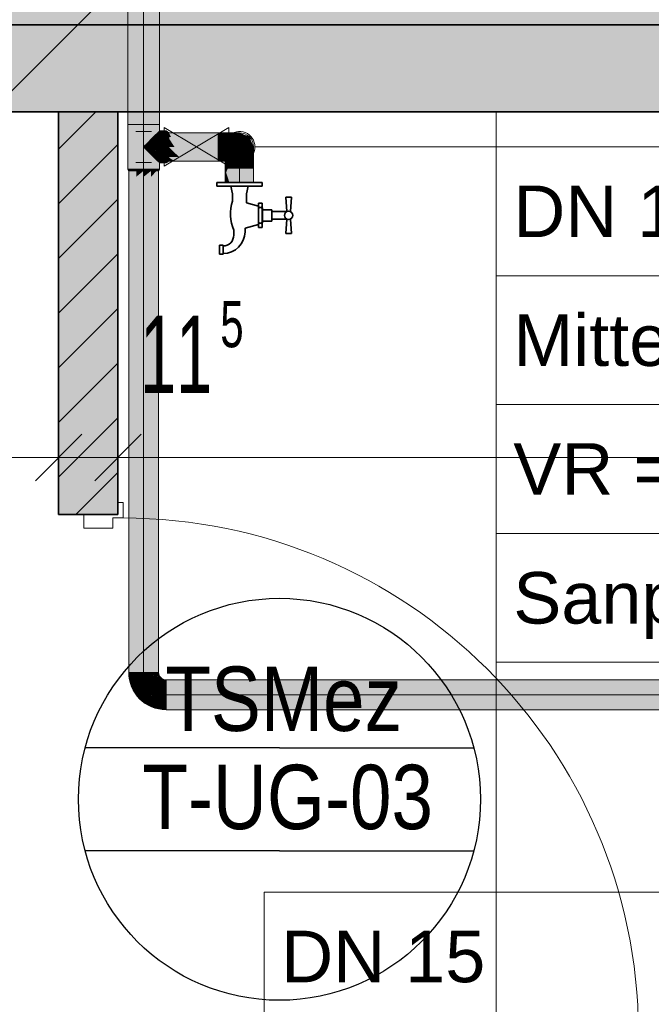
# Model space of a CAD drawing. Extents: x 69 to 739, y -141 to 453.
# Tile 37 of 48: x 256 to 281, y 255 to 293. Entities that reach past the tile are written whole.
import ezdxf
from ezdxf.lldxf.tags import DXFTag

# ---------------------------------------------------------------- set-up
doc = ezdxf.new("R2010")
doc.units = 0
doc.layers.get('0').update_dxf_attribs({"lineweight": 5})
for name, color, linetype, lineweight in [('0-Shading', 7, 'Continuous', 5), ('5_UG-BESTAND', 7, 'Continuous', 25), ('5_UG-NEU', 7, 'Continuous', 25), ('5_UG-SCHRAFF-FILL', 7, 'Continuous', 25), ('5_UG-TEXT-MASS', 7, 'Continuous', 25), ('5_UG-TÜRSTEMPEL', 7, 'Continuous', 25)]:
    doc.layers.add(name, color=color, linetype=linetype, lineweight=lineweight)
for name, color, linetype, lineweight, true_color in [('Ausgeblendet', 3, 'Continuous', 35, 0x00ff00), ('S_Einrichtung', 7, 'Continuous', 35, 0x9dff9d), ('S_Kaltwasser', 7, 'Continuous', 18, 0x006000), ('S_Kaltwasser_Beschriftung', 7, 'Continuous', 18, 0x005e00)]:
    doc.layers.add(name, color=color, linetype=linetype, lineweight=lineweight, true_color=true_color)
doc.styles.get("Standard").update_dxf_attribs({"font": 'arial.ttf'})
tags = doc.linetypes.add('STRICHPUNKT2_S5', pattern=[0.01, 0.008, -0.001, 0, -0.001]).pattern_tags.tags
tags[10:11] = [DXFTag(74, 4), DXFTag(75, 0), DXFTag(340, '0'), DXFTag(46, 1.0), DXFTag(50, 0.0), DXFTag(44, 0.0), DXFTag(45, 0.0)]
tags[8:9] = [DXFTag(74, 4), DXFTag(75, 0), DXFTag(340, '0'), DXFTag(46, 1.0), DXFTag(50, 0.0), DXFTag(44, 0.0), DXFTag(45, 0.0)]
tags[6:7] = [DXFTag(74, 4), DXFTag(75, 0), DXFTag(340, '0'), DXFTag(46, 1.0), DXFTag(50, 0.0), DXFTag(44, 0.0), DXFTag(45, 0.0)]
tags[4:5] = [DXFTag(74, 4), DXFTag(75, 0), DXFTag(340, '0'), DXFTag(46, 1.0), DXFTag(50, 0.0), DXFTag(44, 0.0), DXFTag(45, 0.0)]

# ---------------------------------------------------------------- blocks, each defined once
blk = doc.blocks.new('Shading-A06HSZP5NL', base_point=(467.527, 214.199))
at = {"layer": '0-Shading', "color": 98, "true_color": 0x005e00}
for points in [[(261.135, 289.27), (261.135, 299.703), (260.825, 289.27), (260.825, 299.272)], [(260.825, 289.27), (260.825, 299.272), (260.515, 289.27), (260.515, 298.773)], [(260.515, 287.534), (260.825, 287.534), (260.515, 289.27), (260.825, 289.27)], [(260.825, 287.534), (261.135, 287.534), (260.825, 289.27), (261.135, 289.27)], [(260.825, 287.474), (260.535, 287.474), (260.535, 287.241)], [(260.535, 286.837), (260.825, 287.241), (260.535, 287.241), (260.825, 287.474)], [(261.115, 287.474), (260.825, 287.474), (260.825, 287.241)], [(260.825, 286.837), (261.115, 287.241), (260.825, 287.241), (261.115, 287.474)], [(260.535, 286.371), (260.825, 286.837), (260.535, 286.837), (260.825, 287.241)], [(261.115, 268.009), (261.115, 287.241), (260.825, 268.009), (260.825, 286.837)], [(260.825, 268.009), (260.825, 286.837), (260.535, 268.009), (260.535, 286.371)], [(260.825, 268.009), (260.535, 268.009), (260.84, 267.78), (260.575, 267.709)], [(260.855, 267.784), (260.825, 268.009), (260.84, 267.78)], [(261.115, 268.009), (260.825, 268.009), (261.108, 267.851), (260.855, 267.784)], [(261.135, 267.859), (261.115, 268.009), (261.108, 267.851)], [(260.84, 267.78), (260.575, 267.709), (260.888, 267.543), (260.691, 267.429)], [(260.875, 267.189), (260.936, 267.4), (260.691, 267.429), (260.888, 267.543)], [(260.888, 267.543), (260.915, 267.558), (260.84, 267.78), (260.855, 267.784)], [(260.942, 267.574), (261.087, 267.702), (260.855, 267.784), (261.108, 267.851)], [(260.915, 267.558), (260.942, 267.574), (260.855, 267.784)], [(260.936, 267.4), (260.975, 267.531), (260.888, 267.543), (260.942, 267.574)], [(261.036, 267.35), (260.975, 267.531), (260.975, 267.288), (260.936, 267.4)], [(261.087, 267.702), (260.942, 267.574), (261.08, 267.654)], [(260.975, 267.531), (261.061, 267.559), (260.942, 267.574), (261.08, 267.654)], [(261.1, 267.413), (261.135, 267.583), (261.08, 267.394), (260.975, 267.531)], [(261.08, 267.394), (260.975, 267.531), (261.036, 267.35)], [(261.08, 267.654), (261.061, 267.559), (261.137, 267.594), (261.135, 267.583)], [(261.08, 267.654), (261.141, 267.689), (261.087, 267.702), (261.139, 267.747)], [(261.08, 267.654), (261.137, 267.594), (261.141, 267.689)], [(261.108, 267.851), (261.087, 267.702), (261.135, 267.859), (261.139, 267.747)], [(261.1, 267.413), (261.243, 267.557), (261.16, 267.7), (261.193, 267.719)], [(261.1, 267.413), (261.26, 267.255), (261.243, 267.557), (261.281, 267.388)], [(261.139, 267.747), (261.17, 267.775), (261.135, 267.859)], [(261.137, 267.594), (261.16, 267.7), (261.141, 267.689)], [(261.141, 267.689), (261.16, 267.7), (261.139, 267.747), (261.17, 267.775)], [(261.193, 267.719), (261.17, 267.775), (261.16, 267.7)], [(261.243, 267.557), (261.285, 267.599), (261.193, 267.719)], [(261.281, 267.388), (261.311, 267.579), (261.243, 267.557), (261.285, 267.599)], [(261.295, 267.323), (261.311, 267.579), (261.281, 267.388)], [(261.545, 267.449), (261.405, 267.507), (261.29, 267.243), (261.295, 267.315)], [(261.405, 267.507), (261.311, 267.579), (261.295, 267.315)], [(260.936, 267.4), (260.875, 267.189), (260.975, 267.288)], [(260.875, 267.189), (261.115, 267.004), (261.036, 267.35), (261.061, 267.301)], [(261.102, 267.217), (261.092, 267.384), (261.036, 267.35), (261.08, 267.394)], [(261.115, 267.004), (261.102, 267.217), (261.061, 267.301)], [(261.1, 267.413), (261.08, 267.394), (261.092, 267.384)], [(261.26, 267.255), (261.1, 267.413), (261.092, 267.384)], [(261.135, 267.15), (261.092, 267.384), (261.102, 267.217)], [(261.212, 267.172), (261.26, 267.255), (261.106, 267.31), (261.092, 267.384)], [(261.151, 267.066), (261.135, 267.15), (261.115, 267.004), (261.102, 267.217)], [(261.151, 267.066), (261.212, 267.172), (261.106, 267.31)], [(261.311, 266.923), (261.29, 267.243), (261.151, 267.066), (261.26, 267.255)], [(261.295, 267.315), (261.295, 267.323), (261.26, 267.255), (261.281, 267.388)], [(261.295, 267.315), (261.26, 267.255), (261.29, 267.243)], [(261.545, 267.449), (261.29, 267.243), (261.47, 267.168)], [(261.47, 267.168), (261.29, 267.243), (261.395, 266.888), (261.311, 266.923)], [(261.47, 267.168), (261.395, 266.888), (261.695, 267.139), (261.695, 266.849)], [(261.545, 267.449), (261.47, 267.168), (261.695, 267.429), (261.695, 267.139)], [(270.3, 267.429), (261.695, 267.429), (270.3, 267.139), (261.695, 267.139)], [(261.695, 267.139), (261.695, 266.849), (266.101, 266.849)], [(270.533, 266.849), (270.3, 267.139), (266.101, 266.849), (261.695, 267.139)], [(285.335, 267.139), (285.102, 267.429), (270.3, 267.139), (270.3, 267.429)], [(285.739, 266.849), (285.335, 267.139), (270.533, 266.849), (270.3, 267.139)], [(261.151, 267.066), (261.115, 267.004), (261.17, 266.982)], [(261.311, 266.923), (261.151, 267.066), (261.17, 266.982)]]:
    blk.add_solid(points, dxfattribs=at)
at = {"layer": '0-Shading', "color": 98, "true_color": 0x005100}
for points in [[(261.362, 289.27), (261.362, 299.952), (261.135, 289.27), (261.135, 299.703)], [(260.515, 289.27), (260.515, 298.773), (260.288, 289.27), (260.288, 298.342)], [(260.288, 287.534), (260.515, 287.534), (260.288, 289.27), (260.515, 289.27)], [(261.135, 287.534), (261.362, 287.534), (261.135, 289.27), (261.362, 289.27)], [(260.535, 286.837), (260.535, 287.474), (260.323, 286.371), (260.323, 287.474)], [(261.328, 287.474), (261.115, 287.474), (261.115, 287.241)], [(261.328, 268.009), (261.328, 287.474), (261.115, 268.009), (261.115, 287.241)], [(260.323, 285.967), (260.535, 286.371), (260.323, 286.371), (260.535, 286.837)], [(260.535, 268.009), (260.535, 286.371), (260.323, 268.009), (260.323, 285.967)], [(260.535, 268.009), (260.323, 268.009), (260.575, 267.709), (260.37, 267.654)], [(261.328, 268.009), (261.115, 268.009), (261.323, 267.909), (261.135, 267.859)], [(261.323, 267.909), (261.149, 267.862), (261.3, 267.797), (261.152, 267.852)], [(261.323, 267.909), (261.3, 267.797), (261.308, 267.804)], [(261.323, 267.909), (261.308, 267.804), (261.34, 267.914), (261.343, 267.829)], [(261.34, 267.914), (261.328, 268.009), (261.323, 267.909)], [(261.343, 267.829), (261.368, 267.847), (261.34, 267.914)], [(260.575, 267.709), (260.37, 267.654), (260.691, 267.429), (260.507, 267.323)], [(261.149, 267.862), (261.135, 267.859), (261.152, 267.852)], [(261.17, 267.775), (261.176, 267.775), (261.135, 267.859), (261.152, 267.852)], [(261.176, 267.775), (261.3, 267.797), (261.152, 267.852)], [(261.193, 267.719), (261.3, 267.797), (261.17, 267.775)], [(261.3, 267.797), (261.193, 267.719), (261.342, 267.805)], [(261.193, 267.719), (261.22, 267.703), (261.205, 267.726)], [(261.285, 267.599), (261.22, 267.703), (261.193, 267.719)], [(261.22, 267.703), (261.342, 267.805), (261.205, 267.726)], [(261.22, 267.703), (261.326, 267.64), (261.342, 267.805), (261.362, 267.811)], [(261.285, 267.599), (261.326, 267.64), (261.22, 267.703)], [(261.326, 267.64), (261.285, 267.599), (261.311, 267.579)], [(261.308, 267.804), (261.3, 267.797), (261.308, 267.799)], [(261.308, 267.804), (261.342, 267.805), (261.343, 267.829), (261.344, 267.806)], [(261.342, 267.805), (261.308, 267.804), (261.308, 267.799)], [(261.321, 267.585), (261.318, 267.587), (261.311, 267.579), (261.312, 267.586)], [(261.311, 267.579), (261.405, 267.507), (261.321, 267.585)], [(261.318, 267.587), (261.314, 267.591), (261.312, 267.586)], [(261.321, 267.618), (261.314, 267.591), (261.341, 267.596), (261.321, 267.585)], [(261.341, 267.596), (261.326, 267.64), (261.321, 267.618)], [(261.405, 267.507), (261.412, 267.519), (261.321, 267.585), (261.341, 267.596)], [(261.326, 267.64), (261.409, 267.722), (261.363, 267.817), (261.377, 267.825)], [(261.326, 267.64), (261.341, 267.596), (261.409, 267.722), (261.426, 267.643)], [(261.426, 267.643), (261.341, 267.596), (261.433, 267.611), (261.344, 267.593)], [(261.362, 267.811), (261.363, 267.817), (261.342, 267.805)], [(261.344, 267.806), (261.363, 267.817), (261.343, 267.829), (261.368, 267.847)], [(261.344, 267.593), (261.412, 267.519), (261.47, 267.619)], [(261.377, 267.825), (261.368, 267.847), (261.363, 267.817)], [(261.409, 267.722), (261.435, 267.749), (261.377, 267.825)], [(261.412, 267.519), (261.405, 267.507), (261.545, 267.449)], [(261.409, 267.722), (261.426, 267.643), (261.435, 267.749), (261.482, 267.674)], [(261.545, 267.449), (261.595, 267.636), (261.412, 267.519), (261.47, 267.619)], [(261.47, 267.619), (261.493, 267.658), (261.426, 267.643), (261.482, 267.674)], [(261.47, 267.619), (261.426, 267.643), (261.433, 267.611)], [(261.482, 267.674), (261.511, 267.69), (261.435, 267.749)], [(261.595, 267.636), (261.6, 267.654), (261.47, 267.619), (261.511, 267.69)], [(261.493, 267.658), (261.511, 267.69), (261.482, 267.674)], [(261.695, 267.641), (261.595, 267.636), (261.695, 267.429), (261.545, 267.449)], [(261.695, 267.641), (261.6, 267.654), (261.595, 267.636)], [(266.101, 267.641), (261.695, 267.641), (261.695, 267.429)], [(270.3, 267.429), (270.533, 267.641), (261.695, 267.429), (266.101, 267.641)], [(285.102, 267.429), (285.102, 267.641), (270.3, 267.429), (270.533, 267.641)], [(260.691, 267.429), (260.507, 267.323), (260.875, 267.189), (260.725, 267.038)], [(260.875, 267.189), (260.725, 267.038), (261.115, 267.004), (261.009, 266.82)], [(261.34, 266.683), (261.115, 267.004), (261.009, 266.82)], [(261.34, 266.683), (261.333, 266.739), (261.115, 267.004), (261.17, 266.982)], [(261.333, 266.739), (261.311, 266.923), (261.17, 266.982)], [(261.354, 266.734), (261.311, 266.923), (261.349, 266.716), (261.333, 266.739)], [(261.395, 266.888), (261.311, 266.923), (261.354, 266.734)], [(261.333, 266.739), (261.34, 266.683), (261.349, 266.716)], [(261.362, 266.7), (261.354, 266.734), (261.349, 266.716)], [(261.695, 266.849), (261.395, 266.888), (261.368, 266.68), (261.354, 266.734)], [(261.695, 266.849), (261.368, 266.68), (261.695, 266.637)], [(261.695, 266.637), (269.326, 266.637), (261.695, 266.849), (268.463, 266.693)], [(261.695, 266.849), (268.463, 266.693), (266.101, 266.849)], [(268.463, 266.693), (270.936, 266.637), (266.101, 266.849), (270.78, 266.719)], [(270.78, 266.719), (270.533, 266.849), (266.101, 266.849)], [(286.205, 266.637), (285.739, 266.849), (270.936, 266.637), (270.533, 266.849)], [(261.368, 266.68), (261.362, 266.7), (261.34, 266.683), (261.349, 266.716)], [(269.326, 266.637), (270.936, 266.637), (268.463, 266.693)]]:
    blk.add_solid(points, dxfattribs=at)
at = {"layer": '0-Shading', "color": 98, "true_color": 0x003c00}
for points in [[(261.445, 299.952), (261.362, 299.952), (261.445, 289.27), (261.362, 289.27)], [(260.288, 289.27), (260.288, 298.342), (260.205, 289.27), (260.205, 298.092)], [(260.205, 287.534), (260.288, 287.534), (260.205, 289.27), (260.288, 289.27)], [(261.362, 287.534), (261.445, 287.534), (261.362, 289.27), (261.445, 289.27)], [(260.323, 285.967), (260.323, 287.474), (260.245, 285.734), (260.245, 287.474)], [(261.405, 287.474), (261.328, 287.474), (261.405, 268.009), (261.328, 268.009)], [(260.323, 268.009), (260.323, 285.967), (260.245, 268.009), (260.245, 285.734)], [(260.323, 268.009), (260.245, 268.009), (260.37, 267.654), (260.295, 267.634)], [(261.353, 268.009), (261.328, 268.009), (261.349, 267.916), (261.34, 267.914)], [(261.368, 267.847), (261.37, 267.848), (261.34, 267.914), (261.349, 267.916)], [(261.415, 267.934), (261.405, 268.009), (261.349, 267.916), (261.353, 268.009)], [(261.37, 267.848), (261.444, 267.864), (261.349, 267.916), (261.415, 267.934)], [(260.37, 267.654), (260.295, 267.634), (260.507, 267.323), (260.44, 267.284)], [(261.415, 267.856), (261.368, 267.847), (261.416, 267.848), (261.377, 267.825)], [(261.37, 267.848), (261.368, 267.847), (261.37, 267.848)], [(261.399, 267.837), (261.377, 267.825), (261.408, 267.819)], [(261.377, 267.825), (261.435, 267.749), (261.408, 267.819), (261.442, 267.755)], [(261.416, 267.848), (261.399, 267.837), (261.431, 267.815), (261.408, 267.819)], [(261.442, 267.755), (261.453, 267.767), (261.408, 267.819), (261.431, 267.815)], [(261.437, 267.86), (261.415, 267.856), (261.416, 267.848)], [(261.431, 267.815), (261.437, 267.86), (261.416, 267.848)], [(261.431, 267.815), (261.49, 267.804), (261.437, 267.86), (261.445, 267.862)], [(261.453, 267.767), (261.49, 267.804), (261.431, 267.815)], [(261.442, 267.755), (261.435, 267.749), (261.511, 267.69)], [(261.445, 267.862), (261.444, 267.864), (261.437, 267.86)], [(261.516, 267.698), (261.453, 267.767), (261.511, 267.69), (261.442, 267.755)], [(261.55, 267.758), (261.49, 267.804), (261.516, 267.698), (261.453, 267.767)], [(261.516, 267.698), (261.511, 267.69), (261.6, 267.654)], [(261.62, 267.729), (261.55, 267.758), (261.6, 267.654), (261.516, 267.698)], [(261.62, 267.729), (261.6, 267.654), (261.695, 267.719), (261.695, 267.641)], [(270.78, 267.689), (270.936, 267.719), (261.695, 267.641), (261.695, 267.719)], [(270.78, 267.689), (261.695, 267.641), (266.101, 267.641)], [(270.533, 267.641), (270.78, 267.689), (266.101, 267.641)], [(285.102, 267.641), (285.335, 267.719), (270.533, 267.641), (270.936, 267.719)], [(260.507, 267.323), (260.44, 267.284), (260.725, 267.038), (260.67, 266.984)], [(260.725, 267.038), (260.67, 266.984), (261.009, 266.82), (260.97, 266.753)], [(261.009, 266.82), (260.97, 266.753), (261.34, 266.683), (261.32, 266.608)], [(261.34, 266.683), (261.32, 266.608), (261.695, 266.637), (261.695, 266.559)], [(271.403, 266.559), (271.259, 266.583), (261.695, 266.637), (269.326, 266.637)], [(271.403, 266.559), (261.695, 266.637), (261.695, 266.559)], [(271.259, 266.583), (270.936, 266.637), (269.326, 266.637)], [(286.609, 266.559), (286.205, 266.637), (271.403, 266.559), (270.936, 266.637)]]:
    blk.add_solid(points, dxfattribs=at)
at = {"layer": '0-Shading', "color": 98, "true_color": 0x004d00}
for points in [[(261.264, 288.841), (261.328, 288.841), (261.362, 288.939)], [(261.362, 288.939), (261.328, 288.841), (261.693, 288.939), (261.66, 288.841)], [(261.66, 288.841), (261.693, 288.841), (261.693, 288.939)], [(261.362, 287.865), (261.328, 287.964), (261.264, 287.964)], [(261.66, 287.964), (261.328, 287.964), (261.687, 287.885), (261.355, 287.885)], [(261.355, 287.885), (261.362, 287.865), (261.687, 287.885), (261.693, 287.865)], [(261.66, 287.964), (261.687, 287.885), (261.693, 287.964), (261.693, 287.885)], [(261.687, 287.885), (261.693, 287.865), (261.693, 287.885)]]:
    blk.add_solid(points, dxfattribs=at)
at = {"layer": '0-Shading', "color": 98, "true_color": 0x004200}
for points in [[(261.362, 288.939), (261.693, 288.939), (261.424, 289.001), (261.66, 289.001)], [(261.693, 288.939), (261.693, 289.001), (261.66, 289.001)], [(261.855, 288.846), (261.798, 288.952), (261.798, 288.81)], [(263.715, 288.952), (261.798, 288.952), (263.715, 288.791), (261.884, 288.791)], [(263.715, 288.952), (263.715, 288.791), (263.928, 288.952), (264.029, 288.791)], [(261.884, 288.791), (261.855, 288.846), (261.798, 288.791), (261.798, 288.81)], [(261.424, 287.803), (261.66, 287.803), (261.362, 287.865), (261.693, 287.865)], [(261.66, 287.803), (261.693, 287.803), (261.693, 287.865)], [(262.402, 287.852), (261.884, 288.013), (261.798, 287.994), (261.798, 288.013)], [(261.855, 287.958), (261.798, 287.994), (261.798, 287.852)], [(262.402, 287.852), (261.798, 287.994), (262.019, 287.852)], [(262.019, 287.852), (261.855, 287.958), (261.798, 287.852)], [(262.844, 287.852), (262.196, 288.013), (262.402, 287.852), (261.884, 288.013)], [(263.227, 287.852), (262.623, 288.013), (262.844, 287.852), (262.196, 288.013)], [(263.448, 287.852), (263.05, 288.013), (263.227, 287.852), (262.623, 288.013)], [(263.715, 288.013), (263.05, 288.013), (263.715, 287.852), (263.448, 287.852)], [(263.715, 288.013), (263.715, 287.852), (264.029, 288.013), (263.928, 287.852)], [(263.99, 287.791), (264.151, 287.635), (264.151, 287.69)], [(263.99, 287.791), (263.99, 287.577), (264.151, 287.635), (264.074, 287.577)], [(264.929, 287.577), (265.09, 287.577), (264.929, 287.69), (265.09, 287.791)], [(264.074, 287.577), (263.99, 287.577), (263.99, 287.516)], [(263.99, 287.516), (264.025, 287.408), (264.074, 287.577), (264.094, 287.577)], [(264.025, 287.408), (263.99, 287.516), (263.99, 287.321)], [(263.99, 287.019), (264.151, 287.019), (263.99, 287.321), (264.025, 287.408)], [(264.025, 287.408), (264.151, 287.019), (264.094, 287.577), (264.151, 287.577)], [(264.1, 287.597), (264.074, 287.577), (264.094, 287.577)], [(264.151, 287.577), (264.147, 287.632), (264.094, 287.577), (264.1, 287.597)], [(264.151, 287.577), (264.151, 287.635), (264.147, 287.632)], [(265.09, 287.577), (264.929, 287.577), (265.09, 287.019), (264.929, 287.019)]]:
    blk.add_solid(points, dxfattribs=at)
at = {"layer": '0-Shading', "color": 98, "true_color": 0x003600}
for points in [[(261.424, 289.001), (261.66, 289.001), (261.445, 289.022), (261.693, 289.022)], [(261.66, 289.001), (261.693, 289.001), (261.693, 289.022)], [(261.445, 287.782), (261.693, 287.782), (261.424, 287.803), (261.66, 287.803)], [(261.693, 287.782), (261.693, 287.803), (261.66, 287.803)]]:
    blk.add_solid(points, dxfattribs=at)
at = {"layer": '0-Shading', "color": 98, "true_color": 0x003a00}
for points in [[(261.693, 289.022), (261.693, 288.939), (261.798, 288.952), (261.798, 288.878)], [(261.693, 287.865), (261.693, 287.782), (261.798, 287.926), (261.798, 287.852)], [(260.288, 287.534), (260.205, 287.534), (260.323, 287.474), (260.245, 287.474)], [(261.445, 287.534), (261.362, 287.534), (261.405, 287.474), (261.328, 287.474)]]:
    blk.add_solid(points, dxfattribs=at)
at = {"layer": '0-Shading', "color": 98, "true_color": 0x004c00}
for points in [[(261.693, 288.939), (261.693, 288.712), (261.798, 288.878), (261.798, 288.677)], [(261.693, 288.092), (261.693, 287.865), (261.798, 288.127), (261.798, 287.926)], [(260.343, 287.534), (260.288, 287.534), (260.323, 287.474)], [(260.535, 287.474), (260.515, 287.534), (260.323, 287.474), (260.343, 287.534)], [(261.362, 287.534), (261.135, 287.534), (261.328, 287.474), (261.115, 287.474)]]:
    blk.add_solid(points, dxfattribs=at)
at = {"layer": '0-Shading', "color": 98, "true_color": 0x004100}
for points in [[(263.928, 288.952), (264.029, 288.791), (264.127, 288.952), (264.322, 288.791)], [(264.029, 288.013), (263.928, 287.852), (264.322, 288.013), (264.127, 287.852)], [(263.99, 287.99), (263.99, 287.986), (263.993, 287.985)], [(263.993, 287.985), (263.99, 287.986), (264.094, 287.864), (264.093, 287.864)], [(264.093, 287.864), (263.99, 287.986), (263.993, 287.788), (263.99, 287.791)], [(264.151, 287.795), (264.093, 287.864), (264.151, 287.69), (263.993, 287.788)], [(264.093, 287.864), (264.151, 287.795), (264.094, 287.864)], [(264.929, 287.69), (265.09, 287.791), (264.929, 287.795), (265.09, 287.99)]]:
    blk.add_solid(points, dxfattribs=at)
at = {"layer": '0-Shading', "color": 98, "true_color": 0x003e00}
for points in [[(264.127, 288.952), (264.322, 288.791), (264.298, 288.952), (264.573, 288.791)], [(263.99, 288.16), (263.99, 287.99), (264.094, 287.984), (263.993, 287.985)], [(264.929, 287.795), (265.09, 287.99), (264.929, 287.885), (265.09, 288.16)], [(264.094, 287.984), (263.993, 287.985), (264.135, 287.913), (264.094, 287.864)], [(264.135, 287.913), (264.094, 287.864), (264.151, 287.885), (264.135, 287.815)], [(264.322, 288.013), (264.127, 287.852), (264.573, 288.013), (264.298, 287.852)], [(264.135, 287.815), (264.151, 287.795), (264.151, 287.885)]]:
    blk.add_solid(points, dxfattribs=at)
at = {"layer": '0-Shading', "color": 98, "true_color": 0x003b00}
for points in [[(264.298, 288.952), (264.573, 288.791), (264.429, 288.952), (264.766, 288.791)], [(263.99, 288.292), (263.99, 288.16), (264.135, 287.989), (264.094, 287.984)], [(264.929, 287.885), (265.09, 288.16), (264.929, 287.955), (265.09, 288.292)], [(264.135, 287.989), (264.094, 287.984), (264.151, 287.955), (264.135, 287.913)], [(264.135, 287.913), (264.151, 287.885), (264.151, 287.955)], [(264.573, 288.013), (264.298, 287.852), (264.766, 288.013), (264.429, 287.852)]]:
    blk.add_solid(points, dxfattribs=at)
at = {"layer": '0-Shading', "color": 98, "true_color": 0x003700}
for points in [[(264.429, 288.952), (264.766, 288.791), (264.512, 288.952), (264.887, 288.791)], [(263.99, 288.374), (263.99, 288.292), (264.151, 287.998), (264.135, 287.989)], [(264.929, 287.955), (265.09, 288.292), (264.929, 287.998), (265.09, 288.374)], [(264.135, 287.989), (264.151, 287.955), (264.151, 287.998)], [(264.766, 288.013), (264.429, 287.852), (264.887, 288.013), (264.512, 287.852)]]:
    blk.add_solid(points, dxfattribs=at)
at = {"layer": '0-Shading', "color": 98, "true_color": 0x003200}
for points in [[(264.512, 288.952), (264.887, 288.791), (264.54, 288.952), (264.929, 288.791)], [(263.99, 288.374), (264.151, 287.998), (263.99, 288.402), (264.151, 288.013)], [(264.929, 287.998), (265.09, 288.374), (264.929, 288.013), (265.09, 288.402)], [(264.887, 288.013), (264.512, 287.852), (264.929, 288.013), (264.54, 287.852)]]:
    blk.add_solid(points, dxfattribs=at)
at = {"layer": '0-Shading', "color": 98, "true_color": 0x005f00}
for points in [[(260.986, 288.563), (260.825, 288.402), (261.073, 288.563), (261.052, 288.402)], [(261.052, 288.402), (261.279, 288.402), (261.073, 288.563), (261.285, 288.563)], [(261.285, 288.563), (261.279, 288.402), (261.66, 288.563), (261.693, 288.402)], [(261.693, 288.402), (261.693, 288.563), (261.66, 288.563)], [(260.825, 288.402), (260.986, 288.242), (261.052, 288.402), (261.073, 288.242)], [(261.073, 288.242), (261.285, 288.242), (261.052, 288.402), (261.279, 288.402)], [(261.693, 288.402), (261.279, 288.402), (261.667, 288.274), (261.284, 288.274)], [(261.284, 288.274), (261.285, 288.242), (261.667, 288.274), (261.66, 288.242)], [(261.66, 288.242), (261.693, 288.242), (261.693, 288.402)]]:
    blk.add_solid(points, dxfattribs=at)
at = {"layer": '0-Shading', "color": 98, "true_color": 0x005c00}
for points in [[(261.135, 288.712), (260.986, 288.563), (261.073, 288.563)], [(261.135, 288.712), (261.073, 288.563), (261.301, 288.712), (261.285, 288.563)], [(261.301, 288.712), (261.285, 288.563), (261.693, 288.712), (261.66, 288.563)], [(261.66, 288.563), (261.693, 288.563), (261.693, 288.712)], [(262.402, 288.402), (261.884, 288.791), (261.798, 288.746), (261.798, 288.791)], [(261.855, 288.658), (261.798, 288.746), (261.798, 288.402)], [(262.402, 288.402), (261.798, 288.746), (262.019, 288.402)], [(262.019, 288.402), (261.855, 288.658), (261.798, 288.402)], [(263.715, 288.791), (261.884, 288.791), (263.715, 288.402), (262.402, 288.402)], [(263.715, 288.791), (263.715, 288.402), (264.029, 288.791), (264.071, 288.402)], [(260.986, 288.242), (261.135, 288.092), (261.073, 288.242)], [(261.135, 288.092), (261.301, 288.092), (261.073, 288.242), (261.285, 288.242)], [(261.285, 288.242), (261.301, 288.092), (261.66, 288.242), (261.693, 288.092)], [(261.693, 288.092), (261.693, 288.242), (261.66, 288.242)], [(261.855, 288.146), (261.798, 288.402), (261.798, 288.058)], [(262.196, 288.013), (261.798, 288.402), (261.884, 288.013)], [(262.623, 288.013), (262.019, 288.402), (262.196, 288.013), (261.798, 288.402)], [(261.884, 288.013), (261.855, 288.146), (261.798, 288.013), (261.798, 288.058)], [(263.05, 288.013), (262.402, 288.402), (262.623, 288.013), (262.019, 288.402)], [(263.715, 288.402), (262.402, 288.402), (263.715, 288.013), (263.05, 288.013)], [(263.715, 288.402), (263.715, 288.013), (264.071, 288.402), (264.029, 288.013)], [(264.158, 287.689), (264.151, 287.69), (264.155, 287.637), (264.151, 287.635)], [(264.246, 287.68), (264.151, 287.635), (264.528, 287.65), (264.529, 287.648)], [(264.529, 287.648), (264.151, 287.635), (264.54, 287.577), (264.151, 287.577)], [(264.54, 287.038), (264.54, 287.577), (264.151, 287.019), (264.151, 287.577)], [(264.246, 287.68), (264.158, 287.689), (264.155, 287.637)], [(264.529, 287.648), (264.54, 287.648), (264.528, 287.65)], [(264.54, 287.648), (264.529, 287.648), (264.54, 287.577)], [(264.54, 287.648), (264.54, 287.577), (264.81, 287.677), (264.768, 287.577)], [(264.768, 287.577), (264.54, 287.577), (264.54, 287.038)], [(264.54, 287.038), (264.586, 287.036), (264.768, 287.577), (264.81, 287.577)], [(264.81, 287.577), (264.586, 287.036), (264.851, 287.577), (264.649, 287.033)], [(264.649, 287.033), (264.929, 287.019), (264.851, 287.577), (264.929, 287.577)], [(264.81, 287.677), (264.768, 287.577), (264.851, 287.682), (264.81, 287.577)], [(264.851, 287.682), (264.81, 287.577), (264.887, 287.686), (264.851, 287.577)], [(264.887, 287.686), (264.851, 287.577), (264.921, 287.689), (264.929, 287.577)], [(264.921, 287.689), (264.924, 287.652), (264.929, 287.69)], [(264.924, 287.652), (264.929, 287.577), (264.929, 287.69)], [(264.54, 287.038), (264.151, 287.019), (264.532, 287.019)], [(264.54, 287.019), (264.54, 287.038), (264.532, 287.019)], [(264.54, 287.019), (264.579, 287.019), (264.54, 287.038), (264.586, 287.036)], [(264.586, 287.036), (264.579, 287.019), (264.649, 287.033), (264.644, 287.019)], [(264.644, 287.019), (264.929, 287.019), (264.649, 287.033)]]:
    blk.add_solid(points, dxfattribs=at)
at = {"layer": '0-Shading', "color": 98, "true_color": 0x005600}
for points in [[(261.135, 288.712), (261.301, 288.712), (261.264, 288.841), (261.328, 288.841)], [(261.307, 288.738), (261.301, 288.712), (261.687, 288.738), (261.693, 288.712)], [(261.66, 288.841), (261.328, 288.841), (261.687, 288.738), (261.307, 288.738)], [(261.66, 288.841), (261.687, 288.738), (261.693, 288.841), (261.693, 288.738)], [(261.687, 288.738), (261.693, 288.712), (261.693, 288.738)], [(261.693, 288.712), (261.693, 288.402), (261.798, 288.677), (261.798, 288.402)], [(261.693, 288.402), (261.693, 288.092), (261.798, 288.402), (261.798, 288.127)], [(261.264, 287.964), (261.328, 287.964), (261.135, 288.092), (261.301, 288.092)], [(261.301, 288.092), (261.328, 287.964), (261.693, 288.092), (261.66, 287.964)], [(261.66, 287.964), (261.693, 287.964), (261.693, 288.092)], [(260.59, 287.534), (260.515, 287.534), (260.535, 287.474)], [(260.825, 287.474), (260.825, 287.534), (260.535, 287.474), (260.59, 287.534)], [(261.135, 287.534), (260.825, 287.534), (261.115, 287.474), (260.825, 287.474)]]:
    blk.add_solid(points, dxfattribs=at)
at = {"layer": '0-Shading', "color": 98, "true_color": 0x005900}
for points in [[(264.029, 288.791), (264.071, 288.402), (264.322, 288.791), (264.402, 288.402)], [(264.071, 288.402), (264.029, 288.013), (264.402, 288.402), (264.322, 288.013)], [(264.166, 287.792), (264.151, 287.795), (264.151, 287.69)], [(264.158, 287.689), (264.179, 287.789), (264.151, 287.69), (264.166, 287.792)], [(264.381, 287.748), (264.179, 287.789), (264.246, 287.68), (264.158, 287.689)], [(264.381, 287.748), (264.246, 287.68), (264.492, 287.725), (264.528, 287.65)], [(264.851, 287.779), (264.563, 287.719), (264.81, 287.677), (264.54, 287.648)], [(264.851, 287.779), (264.81, 287.677), (264.887, 287.787), (264.851, 287.682)], [(264.887, 287.787), (264.851, 287.682), (264.914, 287.792), (264.887, 287.686)], [(264.906, 287.761), (264.887, 287.686), (264.921, 287.689)], [(264.921, 287.741), (264.914, 287.792), (264.917, 287.71), (264.906, 287.761)], [(264.929, 287.795), (264.914, 287.792), (264.921, 287.741)], [(264.929, 287.69), (264.921, 287.741), (264.921, 287.689), (264.917, 287.71)], [(264.929, 287.795), (264.921, 287.741), (264.929, 287.69)], [(264.492, 287.725), (264.503, 287.702), (264.517, 287.719)], [(264.503, 287.702), (264.54, 287.715), (264.517, 287.719)], [(264.503, 287.702), (264.528, 287.65), (264.54, 287.715), (264.54, 287.648)], [(264.563, 287.719), (264.54, 287.715), (264.54, 287.648)]]:
    blk.add_solid(points, dxfattribs=at)
at = {"layer": '0-Shading', "color": 98, "true_color": 0x005300}
for points in [[(264.322, 288.791), (264.402, 288.402), (264.573, 288.791), (264.687, 288.402)], [(264.402, 288.402), (264.322, 288.013), (264.687, 288.402), (264.573, 288.013)], [(264.166, 287.881), (264.151, 287.885), (264.151, 287.795)], [(264.166, 287.792), (264.193, 287.873), (264.151, 287.795), (264.166, 287.881)], [(264.179, 287.789), (264.211, 287.868), (264.166, 287.792), (264.193, 287.873)], [(264.466, 287.793), (264.211, 287.868), (264.381, 287.748), (264.179, 287.789)], [(264.445, 287.782), (264.381, 287.748), (264.492, 287.725)], [(264.497, 287.76), (264.466, 287.793), (264.478, 287.742), (264.445, 287.782)], [(264.517, 287.778), (264.466, 287.793), (264.497, 287.76)], [(264.492, 287.725), (264.497, 287.76), (264.478, 287.742)], [(264.492, 287.725), (264.517, 287.719), (264.497, 287.76), (264.523, 287.733)], [(264.54, 287.772), (264.517, 287.778), (264.523, 287.733), (264.497, 287.76)], [(264.54, 287.715), (264.54, 287.772), (264.523, 287.733)], [(264.563, 287.719), (264.614, 287.793), (264.54, 287.715), (264.563, 287.778)], [(264.563, 287.778), (264.54, 287.772), (264.54, 287.715)], [(264.887, 287.873), (264.614, 287.793), (264.851, 287.779), (264.563, 287.719)], [(264.887, 287.873), (264.851, 287.779), (264.914, 287.881), (264.887, 287.787)], [(264.914, 287.881), (264.887, 287.787), (264.929, 287.885), (264.914, 287.792)], [(264.914, 287.792), (264.929, 287.795), (264.929, 287.885)], [(264.517, 287.719), (264.54, 287.715), (264.523, 287.733)]]:
    blk.add_solid(points, dxfattribs=at)
at = {"layer": '0-Shading', "color": 98, "true_color": 0x004b00}
for points in [[(264.573, 288.791), (264.687, 288.402), (264.766, 288.791), (264.906, 288.402)], [(264.687, 288.402), (264.573, 288.013), (264.906, 288.402), (264.766, 288.013)], [(264.193, 287.94), (264.151, 287.955), (264.166, 287.881), (264.151, 287.885)], [(264.193, 287.873), (264.229, 287.927), (264.166, 287.881), (264.193, 287.94)], [(264.211, 287.868), (264.25, 287.919), (264.193, 287.873), (264.229, 287.927)], [(264.517, 287.824), (264.25, 287.919), (264.466, 287.793), (264.211, 287.868)], [(264.517, 287.824), (264.466, 287.793), (264.54, 287.815), (264.517, 287.778)], [(264.517, 287.778), (264.54, 287.772), (264.54, 287.815)], [(264.699, 287.872), (264.54, 287.815), (264.614, 287.793), (264.54, 287.772)], [(264.914, 287.95), (264.699, 287.872), (264.887, 287.873), (264.614, 287.793)], [(264.914, 287.95), (264.887, 287.873), (264.929, 287.955), (264.914, 287.881)], [(264.914, 287.881), (264.929, 287.885), (264.929, 287.955)]]:
    blk.add_solid(points, dxfattribs=at)
at = {"layer": '0-Shading', "color": 98, "true_color": 0x004000}
for points in [[(264.766, 288.791), (264.906, 288.402), (264.887, 288.791), (265.043, 288.402)], [(264.906, 288.402), (264.766, 288.013), (265.043, 288.402), (264.887, 288.013)], [(264.27, 287.951), (264.151, 287.998), (264.229, 287.927), (264.151, 287.955)], [(264.25, 287.919), (264.291, 287.942), (264.229, 287.927), (264.27, 287.951)], [(264.54, 287.843), (264.291, 287.942), (264.517, 287.824), (264.25, 287.919)], [(264.517, 287.824), (264.54, 287.815), (264.54, 287.843)], [(264.54, 287.843), (264.54, 287.815), (264.929, 287.998), (264.914, 287.95)], [(264.914, 287.95), (264.929, 287.955), (264.929, 287.998)]]:
    blk.add_solid(points, dxfattribs=at)
at = {"layer": '0-Shading', "color": 98, "true_color": 0x003500}
for points in [[(264.887, 288.791), (265.043, 288.402), (264.929, 288.791), (265.09, 288.402)], [(265.043, 288.402), (264.887, 288.013), (265.09, 288.402), (264.929, 288.013)], [(264.151, 288.013), (264.151, 287.998), (264.332, 287.938), (264.291, 287.942)], [(264.291, 287.942), (264.54, 287.843), (264.332, 287.938), (264.54, 287.852)], [(264.54, 287.843), (264.929, 287.998), (264.54, 287.852), (264.929, 288.013)]]:
    blk.add_solid(points, dxfattribs=at)
blk = doc.blocks.new('Referenz-A06HSZPONL', base_point=(0, -118.617))
at = {"layer": '5_UG-BESTAND', "color": 0, "lineweight": 35}
for p, q in [((252.977, 293.138), (321.608, 293.138)), ((251.65, 289.761), (321.608, 289.761))]:
    blk.add_line(p, q, dxfattribs=at)
at = {"layer": '5_UG-BESTAND', "color": 0, "linetype": 'STRICHPUNKT2_S5', "lineweight": 13, "ltscale": 0.13}
blk.add_line((274.5, 226.532), (274.5, 289.761), dxfattribs=at)
at = {"layer": '5_UG-NEU', "color": 0, "lineweight": 35}
for p, q in [((257.525, 274.132), (257.525, 289.761)), ((259.825, 274.132), (259.825, 289.761)), ((257.525, 274.132), (259.825, 274.132))]:
    blk.add_line(p, q, dxfattribs=at)
at = {"layer": '5_UG-NEU', "color": 0, "lineweight": 13}
for p, q in [((259.825, 274.601), (260.025, 274.601)), ((259.825, 274.132), (259.825, 274.601)), ((259.825, 274.601), (259.825, 274.132)), ((260.025, 274.601), (260.025, 274.001)), ((258.508, 274.132), (258.508, 273.599)), ((258.508, 274.132), (259.825, 274.132)), ((260.026, 274.001), (259.626, 274.001)), ((259.626, 274.001), (259.626, 273.599)), ((258.509, 273.599), (259.626, 273.599))]:
    blk.add_line(p, q, dxfattribs=at)
blk.add_ellipse((259.991, 253.967), major_axis=(20.034, 0.096), ratio=1, start_param=0, end_param=1.564261, dxfattribs=at)
at = {"layer": '5_UG-SCHRAFF-FILL', "color": 0, "lineweight": 13}
for p, q in [((257.525, 288.311), (258.975, 289.761)), ((257.525, 286.19), (259.825, 288.49)), ((257.525, 284.069), (259.825, 286.369)), ((257.525, 281.947), (259.825, 284.247)), ((257.525, 279.826), (259.825, 282.126)), ((257.525, 277.705), (259.825, 280.005)), ((257.525, 275.583), (259.825, 277.883)), ((258.195, 274.132), (259.825, 275.762))]:
    blk.add_line(p, q, dxfattribs=at)
at = {"layer": '5_UG-TEXT-MASS', "color": 0, "lineweight": 13}
for p, q in [((257.525, 276.348), (257.525, 277.848)), ((259.825, 276.348), (259.825, 277.848)), ((256.625, 275.448), (258.425, 277.248)), ((258.925, 275.448), (260.725, 277.248)), ((239.269, 276.348), (257.525, 276.348)), ((257.525, 276.348), (257.525, 274.848)), ((257.525, 276.348), (259.825, 276.348)), ((259.825, 276.348), (259.825, 274.848)), ((259.825, 276.348), (321.608, 276.348))]:
    blk.add_line(p, q, dxfattribs=at)
at = {"layer": '5_UG-TÜRSTEMPEL', "color": 0, "lineweight": -2}
for p, q in [((266.095, 265.083), (258.556, 265.083)), ((266.095, 265.083), (273.635, 265.083)), ((266.095, 261.083), (258.556, 261.083)), ((266.095, 261.083), (273.635, 261.083))]:
    blk.add_line(p, q, dxfattribs=at)
blk.add_circle((266.095, 263.083), 7.8, dxfattribs=at)
at = {"layer": 'Ausgeblendet', "color": 0, "linetype": 'Continuous', "lineweight": 13, "ltscale": 0.13}
for points in [[(253.845, 289.761), (253.845, 299.739), (321.608, 289.761)], [(321.608, 289.761), (253.845, 299.739), (321.608, 299.739)]]:
    blk.add_solid(points, dxfattribs=at)
at = {"layer": 'Ausgeblendet', "color": 0, "linetype": 'Continuous', "ltscale": 0.35}
for points in [[(257.525, 274.132), (257.525, 289.761), (259.825, 274.132)], [(259.825, 274.132), (257.525, 289.761), (259.825, 289.761)]]:
    blk.add_solid(points, dxfattribs=at)
at = {"layer": '5_UG-TEXT-MASS', "color": 0, "lineweight": -2, "attachment_point": 1}
for s, insert, char_height in [('{\\W0.65;\\fArial;5}', (263.797, 282.427), 1.8), ('{\\W0.6;\\fArial;11}', (260.689, 281.848), 3)]:
    blk.add_mtext(s, dxfattribs=dict(at, insert=insert, char_height=char_height))
at = {"layer": '5_UG-TÜRSTEMPEL', "color": 0, "lineweight": -2, "char_height": 2.5, "attachment_point": 1}
for s, insert in [('{\\W0.83;\\fArial;TSMez}', (261.666, 268.235)), ('{\\W0.83;\\fArial;T-UG-03}', (260.779, 264.424))]:
    blk.add_mtext(s, dxfattribs=dict(at, insert=insert))
blk = doc.blocks.new('Anschluss für Auslaufventil-A06HSZPUNL', base_point=(263.658, 284.236))
at = {"color": 0, "lineweight": -2}
for p, q in [((263.658, 287.019), (263.658, 286.879)), ((263.658, 287.019), (265.422, 287.019)), ((265.422, 286.879), (265.422, 287.019)), ((263.658, 286.879), (265.422, 286.879)), ((264.271, 286.577), (264.205, 286.879)), ((264.809, 286.577), (264.874, 286.879)), ((264.271, 286.577), (264.271, 286.3)), ((264.809, 286.577), (264.809, 286.227)), ((264.809, 286.227), (265.282, 286.1)), ((265.282, 285.273), (265.282, 286.218)), ((265.429, 286.218), (265.282, 286.218)), ((265.429, 286.218), (265.429, 285.273)), ((266.335, 286.452), (266.383, 285.895)), ((266.564, 286.452), (266.335, 286.452)), ((266.516, 285.895), (266.564, 286.452)), ((265.311, 286.049), (265.282, 286.096)), ((265.311, 286.049), (265.282, 286.003)), ((265.4, 286.049), (265.311, 286.049)), ((265.4, 286.049), (265.429, 286.096)), ((265.429, 286.003), (265.4, 286.049)), ((265.432, 286.04), (265.432, 285.451)), ((265.798, 285.965), (265.432, 285.965)), ((265.798, 285.965), (265.798, 285.526)), ((266.383, 285.895), (265.798, 285.895)), ((265.311, 285.442), (265.282, 285.488)), ((265.311, 285.442), (265.282, 285.395)), ((265.4, 285.442), (265.311, 285.442)), ((265.429, 285.488), (265.4, 285.442)), ((265.4, 285.442), (265.429, 285.395)), ((265.798, 285.526), (265.432, 285.526)), ((266.383, 285.596), (265.798, 285.596)), ((266.335, 285.039), (266.383, 285.596)), ((266.516, 285.596), (266.564, 285.039)), ((264.319, 284.977), (264.319, 285.171)), ((264.76, 285.251), (265.282, 285.391)), ((264.76, 285.251), (264.76, 285.107)), ((265.429, 285.273), (265.282, 285.273)), ((266.564, 285.039), (266.335, 285.039)), ((263.909, 284.586), (263.769, 284.586)), ((263.769, 284.236), (263.769, 284.586)), ((263.909, 284.586), (263.909, 284.236)), ((263.909, 284.236), (263.769, 284.236))]:
    blk.add_line(p, q, dxfattribs=at)
blk.add_circle((266.449, 285.746), 0.164, dxfattribs=at)
for centre, major_axis, end_param in [((265.733, 285.797), (-1.461, 0.503), 0.748209), ((263.909, 285.115), (0, -0.852), 1.561316), ((263.909, 284.969), (0, -0.411), 1.590453)]:
    blk.add_ellipse(centre, major_axis=major_axis, ratio=1, start_param=0, end_param=end_param, dxfattribs=at)
blk = doc.blocks.new('Sanpress INOX-A06HSZPWNL', base_point=(260.825, 288.402))
at = {"color": 0, "linetype": 'ByBlock', "lineweight": -2, "ltscale": 0.18}
blk.add_line((260.825, 288.402), (260.825, 300.994), dxfattribs=at)
blk = doc.blocks.new('Bauteilbeschriftung-A06HSZPYNL', base_point=(215.598, 269.432))
at = {"color": 0, "linetype": 'ByBlock', "lineweight": -2, "ltscale": 0.18}
blk.add_line((254.559, 289.432), (260.825, 295.698), dxfattribs=at)
at = {"color": 0, "lineweight": -2}
for p, q in [((215.598, 289.432), (254.559, 289.432)), ((215.598, 269.432), (215.598, 289.432)), ((254.559, 289.432), (254.559, 269.432)), ((215.598, 284.432), (254.559, 284.432)), ((215.598, 279.432), (254.559, 279.432)), ((215.598, 274.432), (254.559, 274.432)), ((254.559, 269.432), (215.598, 269.432))]:
    blk.add_line(p, q, dxfattribs=at)
at = {"color": 0, "linetype": 'ByBlock', "lineweight": -2, "ltscale": 0.18, "char_height": 2, "attachment_point": 1}
for s, insert in [('{\\fArial;DN 20}', (216.264, 287.932)), ('{\\fArial;Mitte Bauteil = 227 cm ab FFB}', (216.264, 282.932)), ('{\\fArial;VR = 0.43 l/s}', (216.264, 277.932)), ('{\\fArial;Sanpress INOX}', (216.264, 272.932))]:
    blk.add_mtext(s, dxfattribs=dict(at, insert=insert))
blk = doc.blocks.new('T-Stück-A06HSZQ0NL', base_point=(260.525, 287.802))
at = {"color": 0, "lineweight": -2}
for p, q in [((261.125, 289.002), (260.525, 289.002)), ((261.425, 288.102), (261.425, 288.702)), ((260.525, 287.802), (261.125, 287.802))]:
    blk.add_line(p, q, dxfattribs=at)
blk = doc.blocks.new('Sanpress INOX-A06HSZQWNL', base_point=(260.825, 287.019))
at = {"color": 0, "linetype": 'ByBlock', "lineweight": -2, "ltscale": 0.18}
for p, q in [((261.627, 288.402), (260.825, 288.402)), ((264.54, 288.402), (264.127, 288.402)), ((264.54, 287.019), (264.54, 287.802))]:
    blk.add_line(p, q, dxfattribs=at)
at = {"color": 0, "lineweight": -2}
blk.add_ellipse((264.54, 288.402), major_axis=(-0.424, -0.424), ratio=1, start_param=0, end_param=4.712389, dxfattribs=at)
blk = doc.blocks.new('2337.5 Inox-Schrägsitzventil_ SC-Contur-A06HSZQYNL', base_point=(261.627, 287.652))
at = {"color": 0, "lineweight": -2}
for p, q in [((261.627, 289.152), (264.127, 287.652)), ((264.127, 289.152), (261.627, 287.652)), ((261.627, 287.652), (261.627, 289.152)), ((264.127, 287.652), (264.127, 289.152))]:
    blk.add_line(p, q, dxfattribs=at)
blk = doc.blocks.new('Bauteilbeschriftung-A06HSZR0NL', base_point=(265.14, 268.402))
at = {"color": 0, "linetype": 'ByBlock', "lineweight": -2, "ltscale": 0.18}
blk.add_line((274.5, 288.402), (265.14, 288.402), dxfattribs=at)
at = {"color": 0, "lineweight": -2}
for p, q in [((274.5, 288.402), (311.907, 288.402)), ((274.5, 268.402), (274.5, 288.402)), ((311.907, 288.402), (311.907, 268.402)), ((274.5, 283.402), (311.907, 283.402)), ((274.5, 278.402), (311.907, 278.402)), ((274.5, 273.402), (311.907, 273.402)), ((311.907, 268.402), (274.5, 268.402))]:
    blk.add_line(p, q, dxfattribs=at)
at = {"color": 0, "linetype": 'ByBlock', "lineweight": -2, "ltscale": 0.18, "char_height": 2, "attachment_point": 1}
for s, insert in [('{\\fArial;DN 12}', (275.166, 286.902)), ('{\\fArial;Mitte Bauteil = 30 cm ab FFB}', (275.166, 281.902)), ('{\\fArial;VR = 0.15 l/s}', (275.166, 276.902)), ('{\\fArial;Sanpress INOX}', (275.166, 271.902))]:
    blk.add_mtext(s, dxfattribs=dict(at, insert=insert))
blk = doc.blocks.new('Sanpress INOX-A06HSZR2NL', base_point=(260.825, 160.649))
at = {"color": 0, "linetype": 'ByBlock', "lineweight": -2, "ltscale": 0.18}
for p, q in [((260.825, 267.139), (260.825, 288.402)), ((340.484, 267.139), (260.825, 267.139))]:
    blk.add_line(p, q, dxfattribs=at)
blk = doc.blocks.new('Bauteilbeschriftung-A06HSZR6NL', base_point=(265.495, 239.483))
at = {"color": 0, "linetype": 'ByBlock', "lineweight": -2, "ltscale": 0.18}
blk.add_line((284.975, 259.483), (284.975, 267.139), dxfattribs=at)
at = {"color": 0, "lineweight": -2}
for p, q in [((265.495, 259.483), (304.456, 259.483)), ((265.495, 239.483), (265.495, 259.483)), ((304.456, 259.483), (304.456, 239.483)), ((265.495, 254.483), (304.456, 254.483)), ((265.495, 249.483), (304.456, 249.483)), ((265.495, 244.483), (304.456, 244.483)), ((304.456, 239.483), (265.495, 239.483))]:
    blk.add_line(p, q, dxfattribs=at)
at = {"color": 0, "linetype": 'ByBlock', "lineweight": -2, "ltscale": 0.18, "char_height": 2, "attachment_point": 1}
for s, insert in [('{\\fArial;DN 15}', (266.161, 257.983)), ('{\\fArial;Mitte Bauteil = 227 cm ab FFB}', (266.161, 252.983)), ('{\\fArial;VR = 0.28 l/s}', (266.161, 247.983)), ('{\\fArial;Sanpress INOX}', (266.161, 242.983))]:
    blk.add_mtext(s, dxfattribs=dict(at, insert=insert))
blk = doc.blocks.new('Geometrie-A06HSZRCNL', base_point=(128.227, 144.777))
at = {"layer": 'S_Kaltwasser'}
for p, q in [((260.205, 299.952), (260.205, 289.27)), ((261.445, 289.27), (261.445, 299.952)), ((260.568, 289.27), (260.205, 289.27)), ((260.205, 289.27), (260.205, 287.534)), ((260.205, 289.27), (260.568, 289.27)), ((261.082, 289.27), (260.568, 289.27)), ((260.568, 289.27), (261.082, 289.27)), ((261.445, 289.27), (261.082, 289.27)), ((261.082, 289.27), (261.445, 289.27)), ((261.445, 287.534), (261.445, 289.27)), ((261.362, 288.939), (261.264, 288.841)), ((261.264, 288.841), (261.362, 288.939)), ((261.424, 289.001), (261.362, 288.939)), ((261.362, 288.939), (261.424, 289.001)), ((261.445, 289.022), (261.424, 289.001)), ((261.424, 289.001), (261.445, 289.022)), ((261.693, 289.022), (261.445, 289.022)), ((261.693, 287.782), (261.693, 289.022)), ((261.693, 289.022), (261.798, 288.952)), ((261.693, 289.022), (261.693, 289.001)), ((261.693, 289.001), (261.693, 289.022)), ((261.693, 289.001), (261.693, 288.939)), ((261.693, 288.939), (261.693, 289.001)), ((261.693, 288.939), (261.693, 288.841)), ((261.693, 288.841), (261.693, 288.939)), ((261.798, 287.852), (261.798, 288.952)), ((263.715, 288.952), (261.798, 288.952)), ((261.798, 288.952), (261.798, 288.63)), ((263.715, 288.952), (263.715, 288.63)), ((263.715, 288.952), (263.715, 287.852)), ((263.715, 288.952), (263.928, 288.952)), ((263.928, 288.952), (264.127, 288.952)), ((264.127, 288.952), (264.298, 288.952)), ((264.298, 288.952), (264.429, 288.952)), ((264.429, 288.952), (264.512, 288.952)), ((264.512, 288.952), (264.54, 288.952)), ((260.986, 288.563), (260.825, 288.402)), ((260.825, 288.402), (260.986, 288.563)), ((261.135, 288.712), (260.986, 288.563)), ((260.986, 288.563), (261.135, 288.712)), ((261.264, 288.841), (261.135, 288.712)), ((261.135, 288.712), (261.264, 288.841)), ((261.693, 288.841), (261.693, 288.712)), ((261.693, 288.712), (261.693, 288.841)), ((261.693, 288.712), (261.693, 288.563)), ((261.693, 288.563), (261.693, 288.712)), ((261.693, 288.563), (261.693, 288.402)), ((261.693, 288.402), (261.693, 288.563)), ((261.798, 288.63), (261.798, 288.174)), ((263.715, 288.63), (263.715, 288.174)), ((260.825, 288.402), (260.986, 288.242)), ((260.986, 288.242), (260.825, 288.402)), ((260.986, 288.242), (261.135, 288.092)), ((261.135, 288.092), (260.986, 288.242)), ((261.693, 288.402), (261.693, 288.242)), ((261.693, 288.242), (261.693, 288.402)), ((261.693, 288.242), (261.693, 288.092)), ((261.693, 288.092), (261.693, 288.242)), ((261.798, 288.174), (261.798, 287.852)), ((263.715, 288.174), (263.715, 287.852)), ((263.99, 288.374), (263.99, 288.402)), ((263.99, 288.292), (263.99, 288.374)), ((263.99, 288.161), (263.99, 288.292)), ((263.99, 287.99), (263.99, 288.161)), ((265.09, 288.374), (265.09, 288.402)), ((265.09, 288.292), (265.09, 288.374)), ((265.09, 288.161), (265.09, 288.292)), ((265.09, 287.99), (265.09, 288.161)), ((261.135, 288.092), (261.264, 287.964)), ((261.264, 287.964), (261.135, 288.092)), ((261.264, 287.964), (261.362, 287.865)), ((261.362, 287.865), (261.264, 287.964)), ((261.362, 287.865), (261.424, 287.803)), ((261.424, 287.803), (261.362, 287.865)), ((261.424, 287.803), (261.445, 287.782)), ((261.445, 287.782), (261.424, 287.803)), ((261.693, 287.782), (261.445, 287.782)), ((261.693, 288.092), (261.693, 287.964)), ((261.693, 287.964), (261.693, 288.092)), ((261.693, 287.964), (261.693, 287.865)), ((261.693, 287.865), (261.693, 287.964)), ((261.693, 287.865), (261.693, 287.803)), ((261.693, 287.803), (261.693, 287.865)), ((261.693, 287.782), (261.798, 287.852)), ((261.693, 287.803), (261.693, 287.782)), ((261.693, 287.782), (261.693, 287.803)), ((261.798, 287.852), (263.715, 287.852)), ((263.715, 287.852), (263.928, 287.852)), ((263.928, 287.852), (264.127, 287.852)), ((263.99, 287.791), (263.99, 287.99)), ((263.99, 287.577), (263.99, 287.791)), ((264.127, 287.852), (264.298, 287.852)), ((264.298, 287.852), (264.429, 287.852)), ((264.429, 287.852), (264.512, 287.852)), ((264.512, 287.852), (264.54, 287.852)), ((265.09, 287.791), (265.09, 287.99)), ((265.09, 287.577), (265.09, 287.791)), ((260.205, 287.534), (261.445, 287.534)), ((260.205, 287.534), (260.245, 287.474)), ((260.205, 287.534), (260.568, 287.534)), ((260.245, 287.474), (261.405, 287.474)), ((260.245, 287.474), (260.245, 268.009)), ((260.585, 287.474), (260.245, 287.474)), ((260.568, 287.534), (261.082, 287.534)), ((261.066, 287.474), (260.585, 287.474)), ((261.405, 287.474), (261.066, 287.474)), ((261.082, 287.534), (261.445, 287.534)), ((261.445, 287.534), (261.405, 287.474)), ((261.405, 268.009), (261.405, 287.474)), ((263.99, 287.577), (263.99, 287.019)), ((264.312, 287.577), (263.99, 287.577)), ((263.99, 287.577), (265.09, 287.577)), ((264.768, 287.577), (264.312, 287.577)), ((265.09, 287.577), (264.768, 287.577)), ((265.09, 287.019), (265.09, 287.577)), ((264.312, 287.019), (263.99, 287.019)), ((264.768, 287.019), (264.312, 287.019)), ((265.09, 287.019), (264.768, 287.019)), ((260.585, 268.009), (260.245, 268.009)), ((261.405, 268.009), (260.245, 268.009)), ((261.066, 268.009), (260.585, 268.009)), ((261.405, 268.009), (261.066, 268.009)), ((339.614, 267.719), (261.695, 267.719)), ((261.695, 267.719), (261.695, 267.379)), ((261.695, 267.719), (261.695, 266.559)), ((261.695, 267.379), (261.695, 266.899)), ((261.695, 266.899), (261.695, 266.559)), ((261.695, 266.559), (339.614, 266.559))]:
    blk.add_line(p, q, dxfattribs=at)
blk.add_circle((264.54, 288.402), 0.55, dxfattribs=at)
blk.add_circle((264.54, 288.402), 0.55, dxfattribs=at)
blk.add_circle((264.54, 288.402), 0.55, dxfattribs=at)
for major_axis in [(-1.45, 0), (-0.29, 0)]:
    blk.add_ellipse((261.695, 268.009), major_axis=major_axis, ratio=1, start_param=0, end_param=1.570796, dxfattribs=at)

msp = doc.modelspace()

# ---------------------------------------------------------------- block references
at = {"color": 251, "lineweight": 25, "ltscale": 0.25, "true_color": 0x585858}
msp.add_blockref('Referenz-A06HSZPONL', (0, -118.617), dxfattribs=at)
msp.add_blockref('Shading-A06HSZP5NL', (467.527, 214.199))
at = {"linetype": 'Continuous', "ltscale": 0.13}
msp.add_blockref('Geometrie-A06HSZRCNL', (128.227, 144.777), dxfattribs=at)
at = {"layer": 'S_Einrichtung', "linetype": 'Continuous', "ltscale": 0.35}
msp.add_blockref('Anschluss für Auslaufventil-A06HSZPUNL', (263.658, 284.236), dxfattribs=at)
at = {"layer": 'S_Kaltwasser', "ltscale": 0.18}
for name, p in [('Sanpress INOX-A06HSZPWNL', (260.825, 288.402)), ('T-Stück-A06HSZQ0NL', (260.525, 287.802)), ('Sanpress INOX-A06HSZQWNL', (260.825, 287.019)), ('2337.5 Inox-Schrägsitzventil_ SC-Contur-A06HSZQYNL', (261.627, 287.652)), ('Sanpress INOX-A06HSZR2NL', (260.825, 160.649))]:
    msp.add_blockref(name, p, dxfattribs=at)
at = {"layer": 'S_Kaltwasser_Beschriftung', "ltscale": 0.18}
for name, p in [('Bauteilbeschriftung-A06HSZPYNL', (215.598, 269.432)), ('Bauteilbeschriftung-A06HSZR0NL', (265.14, 268.402)), ('Bauteilbeschriftung-A06HSZR6NL', (265.495, 239.483))]:
    msp.add_blockref(name, p, dxfattribs=at)

doc.saveas('drawing.dxf')
